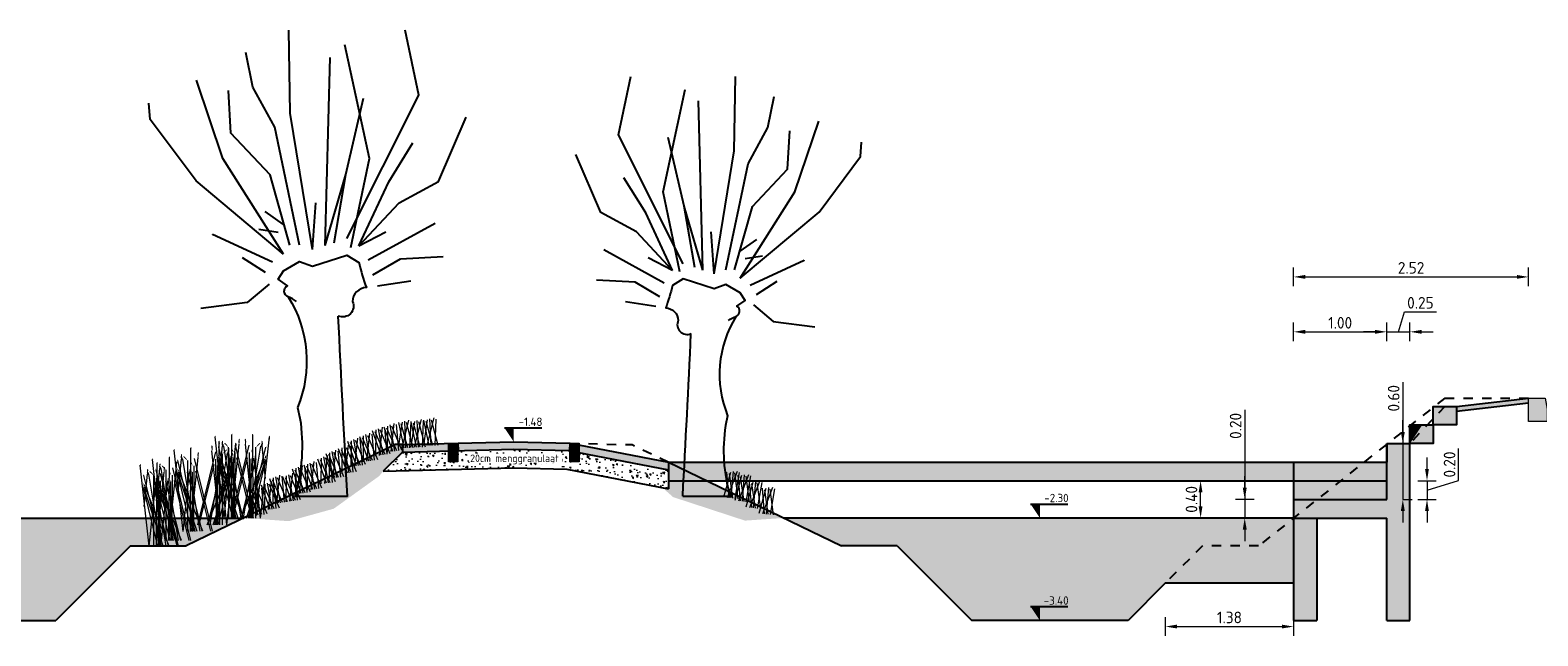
# Model space of a CAD drawing. Header units: metres. Extents: x 104013 to 108981, y 427946 to 428479.
# Tile 152 of 256: x 108749 to 108765, y 428319 to 428325. Entities that reach past the tile are written whole.
import ezdxf
from ezdxf.enums import TextEntityAlignment as Align

# ---------------------------------------------------------------- set-up
doc = ezdxf.new("R2010")
doc.units = ezdxf.units.M
doc.linetypes.add('DASHED', pattern=[0.75, 0.5, -0.25])
doc.layers.get('DefPoints').update_dxf_attribs({"color": 211, "lineweight": 18})
for name, color, linetype, lineweight in [('N-WE-GR-BOOM-SD', 90, 'Continuous', 25), ('N-WE-GR-RIET-AD-50', 122, 'Continuous', 18), ('N-WE-KW-KUNSTWERK_BRUG-GD', 251, 'Continuous', 25), ('N-WE-VH-KANTVERHARDING-M', 7, 'Continuous', 18), ('N-WE-VH-VERHARDING-GD', 7, 'Continuous', 25), ('N-WE-VH-VERHARDING_HALFVERHARDING-A-50', 252, 'Continuous', 18), ('N-XX-GW-GROND-GD', 7, 'Continuous', 25), ('N-XX-GW-WATERGANG_WATERLIJN-GD', 5, 'Continuous', 25), ('N-XX-VH-KANTOPSLUITING_OPSLUITBAND-SD', 150, 'Continuous', 0), ('N-XX-VH-KANTOPSLUITING_TROTTOIRBAND-SD', 210, 'Continuous', 0), ('X-XX-AL-PEILMAAT-SD', 7, 'Continuous', 25), ('X-XX-AL-T25', 7, 'Continuous', 25)]:
    doc.layers.add(name, color=color, linetype=linetype, lineweight=lineweight)
for name, color, linetype, lineweight, true_color in [('N-WE-GR-GRAS_GAZON-V', 7, 'Continuous', 18, 0xdbffb8), ('N-WE-GR-HEESTER-SD', 7, 'Continuous', 0, 0x00c700), ('N-WE-VH-VERHARDING_HALFVERHARDING-V', 7, 'Continuous', 18, 0xd7aa8c), ('N2-WE-AM-AS_KUNSTWERK_BRUG-V', 7, 'Continuous', 18, 0xb5aef9)]:
    doc.layers.add(name, color=color, linetype=linetype, lineweight=lineweight, true_color=true_color)
doc.layers.add('N-WE-VH-VERHARDING-AP_VOETPAD', color=7, linetype='Continuous', true_color=0xdbdbdb)
doc.layers.add('N-WE-VH-VERHARDING-AP_WATER', color=7, linetype='Continuous', true_color=0xb3ffff)
doc.styles.add('NLCS-ISO', font='NLCS-ISO.ttf')
doc.styles.add('NLCS-ISO-M50-T25', font='NLCS-ISO.ttf', dxfattribs={"height": 0.125})
doc.dimstyles.new('NLCS-M50-T25-PIJL_l2_h1', dxfattribs={"dimscale": 0.05, "dimtxt": 2.5, "dimasz": 2.5, "dimexe": 2, "dimexo": 2, "dimgap": 0.7, "dimtad": 1, "dimzin": 0, "dimdsep": 46, "dimtxsty": 'NLCS-ISO-M50-T25', "dimcen": 2.5, "dimdle": 2, "dimclrd": 256, "dimclre": 256, "dimclrt": 256, "dimadec": 1, "dimazin": 0, "dimtfac": 1, "dimtofl": 0, "dimtmove": 1, "dimatfit": 0, "dimfxl": 2, "dimfxlon": 1, "dimtfillclr": 256, "dimtolj": 1, "dimtzin": 0, "dimlwd": 18, "dimlwe": 18, "dimarcsym": 0})

# ---------------------------------------------------------------- blocks, each defined once
blk = doc.blocks.new('bloemrijkmengsel')
for points in [[(0.058, 0.001), (-0.007, 0.27)], [(0, 0), (0.033, 0.276)], [(0.099, 0.002), (0.021, 0.257)], [(0.039, 0.001), (0.103, 0.297)], [(0.079, 0.002), (0.06, 0.286)], [(0.156, 0.004), (0.077, 0.273)], [(0.122, 0.003), (0.127, 0.284)]]:
    blk.add_lwpolyline(points)
blk = doc.blocks.new('SGR-BOOM_S01_Y_ZIJ-D')
for p, q in [((-1.136, 2.556), (-1.595, 2.58)), ((-0.031, 0.959), (-0.056, 0.842)), ((-0.566, 0), (0, 0))]:
    blk.add_line(p, q)
at = {"ltscale": 0.1}
blk.add_line((-0.566, 0), (0, 0), dxfattribs=at)
at = {"flags": 128}
for points in [[(-0.56, 2.774), (-1.334, 4.315), (-1.186, 5.013)], [(-0.191, 2.654), (0.049, 4.122), (0.063, 5.013)], [(-0.603, 2.679), (-0.802, 3.633), (-0.538, 4.856)], [(-0.326, 2.698), (-0.38, 4.72)], [(-0.051, 2.704), (0.213, 3.969), (0.45, 4.401), (0.524, 4.773)], [(0.119, 2.604), (0.772, 3.633), (1.057, 4.476)], [(-0.422, 2.729), (-0.55, 3.463), (-0.74, 4.281)], [(0.053, 2.704), (0.264, 3.46), (0.685, 3.906), (0.71, 4.364)], [(0.119, 2.604), (1.06, 3.393), (1.553, 4.054), (1.568, 4.229)], [(-0.69, 2.694), (-1.12, 3.158), (-1.545, 3.386), (-1.843, 4.079)], [(-0.69, 2.694), (-1.009, 3.383), (-1.269, 3.802)], [(-0.326, 2.698), (-0.55, 3.463)], [(-0.191, 2.654), (-0.226, 3.158)], [(-0.789, 2.543), (-1.508, 2.94)], [(0.119, 2.926), (0.319, 3.065)], [(-0.69, 2.694), (-0.978, 2.847)], [(0.179, 2.837), (0.384, 2.871)], [(0.239, 2.518), (0.884, 2.816), (0.884, 2.816)], [(-0.839, 2.382), (-1.136, 2.556)], [(0.314, 2.407), (0.561, 2.568)], [(-0.889, 2.265), (-1.248, 2.32)], [(0.276, 2.283), (0.512, 2.085), (0.512, 2.085), (1.008, 2.023)]]:
    blk.add_lwpolyline(points, dxfattribs=at)
blk.add_lwpolyline([(-0.019, 2.096, -0.092788), (0.069, 2.147, 0.643413), (0.079, 2.267), (0.179, 2.337), (0.119, 2.426), (-0.051, 2.526), (-0.051, 2.526), (-0.191, 2.476), (-0.56, 2.596), (-0.69, 2.516, -0.032205), (-0.77, 2.247, -0.40153), (-0.62, 2.097, 0.697876), (-0.468, 1.941, -0.993497)], format="xyb", dxfattribs=at)
for centre, radius, start, end in [((1.186, 1.455), 1.314, 148.2002, 202.1673), ((-254.615, 13.836), 254.425, 356.88269, 357.32025), ((1.843, 0.547), 1.922, 171.1616, 196.5242)]:
    blk.add_arc(centre, radius, start, end)
blk = doc.blocks.new('riet kleiner-flat-1')
for p, q in [((14.983, -6.806), (13.315, -6.258)), ((14.932, -7.047), (13.47, -6.478)), ((14.171, -6.523), (13.475, -6.451)), ((14.93, -7.059), (13.519, -6.378)), ((14.895, -7.221), (13.756, -6.456)), ((14.921, -7.1), (13.772, -6.434)), ((14.944, -6.988), (13.806, -6.439)), ((14.951, -6.957), (13.199, -6.601)), ((14.951, -6.958), (13.36, -6.794)), ((14.853, -7.421), (13.403, -6.72)), ((14.962, -6.902), (13.474, -6.587)), ((14.936, -7.028), (13.556, -6.748)), ((14.908, -7.16), (13.692, -6.687)), ((14.941, -7.005), (13.694, -6.741)), ((14.983, -6.806), (13.695, -6.673)), ((14.898, -7.207), (13.717, -6.636)), ((14.86, -7.388), (13.659, -6.808))]:
    blk.add_line(p, q)
for points in [[(13.29, -6.26, 0, 0.0222, 0), (13.307, -6.258, 0.0222, 0.0222, 0), (13.35, -6.263, 0.0222, 0, 0), (13.422, -6.282, 0.0222, 0, 0)], [(13.36, -6.435, 0, 0.0267, 0), (13.381, -6.433, 0.0267, 0.0267, 0), (13.433, -6.439, 0.0267, 0, 0), (13.519, -6.461, 0.0267, 0, 0)], [(13.407, -6.476, 0, 0.0222, 0), (13.413, -6.493, 0.0222, 0.0222, 0), (13.435, -6.53, 0.0222, 0, 0), (13.481, -6.588, 0.0222, 0, 0)], [(13.425, -6.454, 0, 0.0222, 0), (13.442, -6.458, 0.0222, 0.0222, 0), (13.481, -6.476, 0.0222, 0, 0), (13.544, -6.516, 0.0222, 0, 0)], [(13.496, -6.366, 0, 0.0111, 0), (13.505, -6.368, 0.0111, 0.0111, 0), (13.525, -6.377, 0.0111, 0, 0), (13.556, -6.397, 0.0111, 0, 0)], [(13.688, -6.4, 0, 0.0178, 0), (13.697, -6.411, 0.0178, 0.0178, 0), (13.722, -6.434, 0.0178, 0, 0), (13.772, -6.466, 0.0178, 0, 0)], [(13.714, -6.426, 0, 0.0133, 0), (13.725, -6.425, 0.0133, 0.0133, 0), (13.751, -6.428, 0.0133, 0, 0), (13.794, -6.439, 0.0133, 0, 0)], [(13.174, -6.602, 0, 0.0222, 0), (13.192, -6.601, 0.0222, 0.0222, 0), (13.235, -6.606, 0.0222, 0, 0), (13.306, -6.624, 0.0222, 0, 0)], [(13.244, -6.778, 0, 0.0267, 0), (13.266, -6.776, 0.0267, 0.0267, 0), (13.317, -6.781, 0.0267, 0, 0), (13.403, -6.804, 0.0267, 0, 0)], [(13.483, -6.648, 0, 0.0178, 0), (13.492, -6.659, 0.0178, 0.0178, 0), (13.518, -6.682, 0.0178, 0, 0), (13.568, -6.714, 0.0178, 0, 0)], [(13.637, -6.665, 0, 0.0133, 0), (13.648, -6.664, 0.0133, 0.0133, 0), (13.673, -6.667, 0.0133, 1.734723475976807e-18, 0), (13.716, -6.678, 0.0133, 1.734723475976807e-18, 0)], [(13.661, -6.686, 0, 0.0111, 0), (13.663, -6.694, 0.0111, 0.0111, 0), (13.674, -6.713, 0.0111, 0, 0), (13.698, -6.742, 0.0111, 0, 0)]]:
    blk.add_lwpolyline(points, format="xyseb")
blk = doc.blocks.new('SAL-PEILMAAT_INFRACAD_H03-SOD')
blk.add_line((2, 3), (-6, 3))
blk.add_solid([(2, 3), (0, 3), (0, 0)])
at = {"style": 'NLCS-ISO'}
blk.add_attdef('...', text='', height=1.8, dxfattribs=at).set_placement((-0.4, 3.4), align=Align.RIGHT)
blk = doc.blocks.new('N-SVH-KANTOPSLUITING_TB_180 200X250-D')
blk.add_hatch(color=8).paths.add_polyline_path([(-0.2, -0.12), (-0.2, -0.25), (0, -0.25), (0, 0), (-0.18, 0)])
at = {"flags": 128}
blk.add_lwpolyline([(-0.2, -0.12), (-0.2, -0.25), (0, -0.25), (0, 0), (-0.18, 0)], close=True, dxfattribs=at)
blk = doc.blocks.new('*D833')
at = {"layer": 'DefPoints', "color": 0, "transparency": 16777216}
for p in [(108761.359, 428320.371), (108761.432, 428320.371), (108761.359, 428319.971)]:
    blk.add_point(p, dxfattribs=at)
at = {"layer": 'N-WE-VH-KANTVERHARDING-M', "lineweight": 18, "transparency": 16777216}
for p, q in [((108761.359, 428320.371), (108761.259, 428320.371)), ((108761.359, 428320.096), (108761.359, 428320.246)), ((108761.359, 428319.971), (108761.459, 428319.971))]:
    blk.add_line(p, q, dxfattribs=at)
at = {"layer": 'N-WE-VH-KANTVERHARDING-M', "transparency": 16777216}
for points in [[(108761.338, 428320.246), (108761.379, 428320.246), (108761.359, 428320.371)], [(108761.338, 428320.096), (108761.379, 428320.096), (108761.359, 428319.971)]]:
    blk.add_solid(points, dxfattribs=at)
at = {"layer": 'N-WE-VH-KANTVERHARDING-M', "transparency": 16777216, "insert": (108761.261, 428320.171), "char_height": 0.125, "attachment_point": 5, "rotation": 90, "style": 'NLCS-ISO-M50-T25'}
blk.add_mtext('\\A1;0.40', dxfattribs=at)
blk = doc.blocks.new('*D809')
at = {"layer": 'DefPoints', "color": 0, "transparency": 16777216}
for p in [(108762.894, 428320.371), (108762.894, 428320.171), (108763.791, 428320.171)]:
    blk.add_point(p, dxfattribs=at)
at = {"layer": 'N-WE-VH-KANTVERHARDING-M', "lineweight": 18, "transparency": 16777216}
for p, q in [((108763.791, 428320.496), (108763.791, 428320.621)), ((108764.131, 428320.373), (108764.131, 428320.718)), ((108763.691, 428320.371), (108763.891, 428320.371)), ((108763.791, 428320.271), (108764.131, 428320.373)), ((108763.791, 428320.371), (108763.791, 428320.171)), ((108763.691, 428320.171), (108763.891, 428320.171)), ((108763.791, 428320.046), (108763.791, 428319.921))]:
    blk.add_line(p, q, dxfattribs=at)
at = {"layer": 'N-WE-VH-KANTVERHARDING-M', "transparency": 16777216}
for points in [[(108763.77, 428320.496), (108763.811, 428320.496), (108763.791, 428320.371)], [(108763.77, 428320.046), (108763.811, 428320.046), (108763.791, 428320.171)]]:
    blk.add_solid(points, dxfattribs=at)
at = {"layer": 'N-WE-VH-KANTVERHARDING-M', "transparency": 16777216, "insert": (108764.033, 428320.546), "char_height": 0.125, "attachment_point": 5, "rotation": 90, "style": 'NLCS-ISO-M50-T25'}
blk.add_mtext('\\A1;0.20', dxfattribs=at)
blk = doc.blocks.new('*D810')
at = {"layer": 'DefPoints', "color": 0, "transparency": 16777216}
for p in [(108763.358, 428321.972), (108762.358, 428320.171), (108763.358, 428320.171)]:
    blk.add_point(p, dxfattribs=at)
at = {"layer": 'N-WE-VH-KANTVERHARDING-M', "lineweight": 18, "transparency": 16777216}
for p, q in [((108762.358, 428321.872), (108762.358, 428322.072)), ((108763.358, 428321.872), (108763.358, 428322.072)), ((108762.483, 428321.972), (108763.233, 428321.972))]:
    blk.add_line(p, q, dxfattribs=at)
at = {"layer": 'N-WE-VH-KANTVERHARDING-M', "transparency": 16777216}
for points in [[(108762.483, 428321.993), (108762.483, 428321.951), (108762.358, 428321.972)], [(108763.233, 428321.993), (108763.233, 428321.951), (108763.358, 428321.972)]]:
    blk.add_solid(points, dxfattribs=at)
at = {"layer": 'N-WE-VH-KANTVERHARDING-M', "transparency": 16777216, "insert": (108762.858, 428322.069), "char_height": 0.125, "attachment_point": 5, "style": 'NLCS-ISO-M50-T25'}
blk.add_mtext('\\A1;1.00', dxfattribs=at)
blk = doc.blocks.new('*D811')
at = {"layer": 'DefPoints', "color": 0, "transparency": 16777216}
for p in [(108762.117, 428320.171), (108761.833, 428319.971), (108762.367, 428319.971)]:
    blk.add_point(p, dxfattribs=at)
at = {"layer": 'N-WE-VH-KANTVERHARDING-M', "lineweight": 18, "transparency": 16777216}
for p, q in [((108761.833, 428321.133), (108761.833, 428320.171)), ((108761.833, 428320.296), (108761.833, 428320.421)), ((108761.933, 428320.171), (108761.733, 428320.171)), ((108761.833, 428320.171), (108761.833, 428319.971)), ((108761.933, 428319.971), (108761.733, 428319.971)), ((108761.833, 428319.846), (108761.833, 428319.721))]:
    blk.add_line(p, q, dxfattribs=at)
at = {"layer": 'N-WE-VH-KANTVERHARDING-M', "transparency": 16777216}
for points in [[(108761.812, 428320.296), (108761.854, 428320.296), (108761.833, 428320.171)], [(108761.812, 428319.846), (108761.854, 428319.846), (108761.833, 428319.971)]]:
    blk.add_solid(points, dxfattribs=at)
at = {"layer": 'N-WE-VH-KANTVERHARDING-M', "transparency": 16777216, "insert": (108761.735, 428320.961), "char_height": 0.125, "attachment_point": 5, "rotation": 90, "style": 'NLCS-ISO-M50-T25'}
blk.add_mtext('\\A1;0.20', dxfattribs=at)
blk = doc.blocks.new('*D834')
at = {"layer": 'DefPoints', "color": 0, "transparency": 16777216}
for p in [(108763.531, 428320.771), (108763.531, 428320.171), (108763.531, 428320.171)]:
    blk.add_point(p, dxfattribs=at)
at = {"layer": 'N-WE-VH-KANTVERHARDING-M', "lineweight": 18, "transparency": 16777216}
for p, q in [((108763.531, 428321.431), (108763.531, 428320.771)), ((108763.531, 428320.896), (108763.531, 428321.021)), ((108763.531, 428320.771), (108763.631, 428320.771)), ((108763.531, 428320.771), (108763.531, 428320.171)), ((108763.531, 428320.171), (108763.631, 428320.171)), ((108763.531, 428320.046), (108763.531, 428319.921))]:
    blk.add_line(p, q, dxfattribs=at)
at = {"layer": 'N-WE-VH-KANTVERHARDING-M', "transparency": 16777216}
for points in [[(108763.51, 428320.896), (108763.552, 428320.896), (108763.531, 428320.771)], [(108763.51, 428320.046), (108763.552, 428320.046), (108763.531, 428320.171)]]:
    blk.add_solid(points, dxfattribs=at)
at = {"layer": 'N-WE-VH-KANTVERHARDING-M', "transparency": 16777216, "insert": (108763.433, 428321.258), "char_height": 0.125, "attachment_point": 5, "rotation": 90, "style": 'NLCS-ISO-M50-T25'}
blk.add_mtext('\\A1;0.60', dxfattribs=at)
blk = doc.blocks.new('*D835')
at = {"layer": 'DefPoints', "color": 0, "transparency": 16777216}
for p in [(108760.98, 428319.271), (108762.358, 428319.271), (108762.358, 428318.804)]:
    blk.add_point(p, dxfattribs=at)
at = {"layer": 'N-WE-VH-KANTVERHARDING-M', "lineweight": 18, "transparency": 16777216}
for p, q in [((108760.98, 428318.904), (108760.98, 428318.704)), ((108761.105, 428318.804), (108762.233, 428318.804)), ((108762.358, 428318.904), (108762.358, 428318.704))]:
    blk.add_line(p, q, dxfattribs=at)
at = {"layer": 'N-WE-VH-KANTVERHARDING-M', "transparency": 16777216}
for points in [[(108761.105, 428318.825), (108761.105, 428318.784), (108760.98, 428318.804)], [(108762.233, 428318.825), (108762.233, 428318.784), (108762.358, 428318.804)]]:
    blk.add_solid(points, dxfattribs=at)
at = {"layer": 'N-WE-VH-KANTVERHARDING-M', "transparency": 16777216, "insert": (108761.669, 428318.902), "char_height": 0.125, "attachment_point": 5, "style": 'NLCS-ISO-M50-T25'}
blk.add_mtext('\\A1;1.38', dxfattribs=at)
blk = doc.blocks.new('*D802')
at = {"layer": 'DefPoints', "color": 0, "transparency": 16777216}
for p in [(108763.608, 428321.972), (108763.608, 428320.771), (108763.358, 428320.171)]:
    blk.add_point(p, dxfattribs=at)
at = {"layer": 'N-WE-VH-KANTVERHARDING-M', "lineweight": 18, "transparency": 16777216}
for p, q in [((108763.483, 428321.972), (108763.548, 428322.187)), ((108763.548, 428322.187), (108763.893, 428322.187)), ((108763.358, 428321.872), (108763.358, 428322.072)), ((108763.608, 428321.872), (108763.608, 428322.072)), ((108763.233, 428321.972), (108763.108, 428321.972)), ((108763.358, 428321.972), (108763.608, 428321.972)), ((108763.733, 428321.972), (108763.858, 428321.972))]:
    blk.add_line(p, q, dxfattribs=at)
at = {"layer": 'N-WE-VH-KANTVERHARDING-M', "transparency": 16777216}
for points in [[(108763.233, 428321.993), (108763.233, 428321.951), (108763.358, 428321.972)], [(108763.733, 428321.993), (108763.733, 428321.951), (108763.608, 428321.972)]]:
    blk.add_solid(points, dxfattribs=at)
at = {"layer": 'N-WE-VH-KANTVERHARDING-M', "transparency": 16777216, "insert": (108763.72, 428322.284), "char_height": 0.125, "attachment_point": 5, "style": 'NLCS-ISO-M50-T25'}
blk.add_mtext('\\A1;0.25', dxfattribs=at)
blk = doc.blocks.new('*D828')
at = {"layer": 'DefPoints', "color": 0, "transparency": 16777216}
for p in [(108764.882, 428322.562), (108764.882, 428321.009), (108762.358, 428319.078)]:
    blk.add_point(p, dxfattribs=at)
at = {"layer": 'N-WE-VH-KANTVERHARDING-M', "lineweight": 18, "transparency": 16777216}
for p, q in [((108762.358, 428322.462), (108762.358, 428322.662)), ((108762.483, 428322.562), (108764.757, 428322.562)), ((108764.882, 428322.462), (108764.882, 428322.662))]:
    blk.add_line(p, q, dxfattribs=at)
at = {"layer": 'N-WE-VH-KANTVERHARDING-M', "transparency": 16777216}
for points in [[(108762.483, 428322.583), (108762.483, 428322.542), (108762.358, 428322.562)], [(108764.757, 428322.583), (108764.757, 428322.542), (108764.882, 428322.562)]]:
    blk.add_solid(points, dxfattribs=at)
at = {"layer": 'N-WE-VH-KANTVERHARDING-M', "transparency": 16777216, "insert": (108763.62, 428322.66), "char_height": 0.125, "attachment_point": 5, "style": 'NLCS-ISO-M50-T25'}
blk.add_mtext('\\A1;2.52', dxfattribs=at)
blk = doc.blocks.new('N-SVH-KANTOPSLUITING_OB_100X200-D')
blk.add_hatch(color=253).paths.add_polyline_path([(-0.1, -0.2), (0, -0.2), (0, 0), (-0.1, 0)])
at = {"flags": 128}
blk.add_lwpolyline([(-0.1, -0.2), (0, -0.2), (0, 0), (-0.1, 0)], close=True, dxfattribs=at)

msp = doc.modelspace()

# ---------------------------------------------------------------- hatches: boundary and pattern name
at = {"layer": 'N-WE-GR-GRAS_GAZON-V'}
h = msp.add_hatch(color=256, dxfattribs=at)
h.dxf.hatch_style = 1
h.paths.add_polyline_path([(108752.556, 428320.448), (108752.578, 428320.475), (108752.782, 428320.678), (108752.782, 428320.68), (108753.233, 428320.691), (108753.383, 428320.695), (108753.381, 428320.775), (108752.782, 428320.76), (108752.709, 428320.76), (108751.081, 428319.971), (108751.564, 428319.937), (108752.047, 428320.071), (108752.538, 428320.424)])
h = msp.add_hatch(color=256, dxfattribs=at)
h.dxf.hatch_style = 1
h.paths.add_polyline_path([(108755.644, 428320.286), (108755.576, 428320.299), (108755.692, 428320.196), (108756.464, 428319.943), (108756.881, 428319.971), (108756.056, 428320.371), (108755.644, 428320.371)])
at = {"layer": 'N-WE-VH-VERHARDING-AP_VOETPAD'}
for points in [[(108764.882, 428321.209), (108764.882, 428321.259), (108764.108, 428321.171), (108764.108, 428321.121)], [(108763.608, 428320.771), (108763.367, 428320.771), (108763.358, 428320.764), (108763.358, 428320.171), (108762.61, 428320.171), (108762.358, 428319.971), (108763.358, 428319.971), (108763.358, 428318.871), (108763.608, 428318.871)]]:
    msp.add_hatch(color=256, dxfattribs=at).paths.add_polyline_path(points)
h = msp.add_hatch(color=256, dxfattribs=at)
h.paths.add_polyline_path([(108763.871, 428321.171), (108763.858, 428321.171), (108763.858, 428321.161)], flags=16)
h.paths.add_polyline_path([(108763.871, 428321.171), (108763.858, 428321.161), (108763.858, 428321.152)], flags=17)
h = msp.add_hatch(color=256, dxfattribs=at)
h.paths.add_polyline_path([(108764.108, 428321.171), (108763.871, 428321.171), (108763.858, 428321.152), (108763.858, 428320.971), (108764.108, 428320.971)])
h.paths.add_polyline_path([(108763.871, 428321.171), (108763.858, 428321.171), (108763.858, 428321.161)], flags=16)
h = msp.add_hatch(color=256, dxfattribs=at)
h.paths.add_polyline_path([(108763.74, 428320.971), (108763.619, 428320.971), (108763.608, 428320.963), (108763.608, 428320.771)], flags=17)
h.paths.add_polyline_path([(108763.619, 428320.971), (108763.608, 428320.971), (108763.608, 428320.963)], flags=16)
h = msp.add_hatch(color=256, dxfattribs=at)
h.paths.add_polyline_path([(108763.858, 428320.971), (108763.74, 428320.971), (108763.608, 428320.771), (108763.858, 428320.771)])
h.paths.add_polyline_path([(108763.619, 428320.971), (108763.608, 428320.971), (108763.608, 428320.963)], flags=16)
for points in [[(108763.115, 428320.571), (108762.358, 428320.571), (108762.358, 428320.371), (108762.862, 428320.371)], [(108763.358, 428320.571), (108763.115, 428320.571), (108762.862, 428320.371), (108763.358, 428320.371)], [(108762.862, 428320.371), (108762.358, 428320.371), (108762.358, 428320.171), (108762.61, 428320.171)], [(108763.358, 428320.371), (108762.862, 428320.371), (108762.61, 428320.171), (108763.358, 428320.171)], [(108762.61, 428320.171), (108762.358, 428320.171), (108762.358, 428319.971)], [(108762.608, 428319.971), (108762.358, 428319.971), (108762.358, 428318.871), (108762.608, 428318.871)]]:
    msp.add_hatch(color=256, dxfattribs=at).paths.add_polyline_path(points, flags=17)
at = {"layer": 'N-WE-VH-VERHARDING-AP_WATER'}
h = msp.add_hatch(color=256, dxfattribs=at)
h.dxf.hatch_style = 1
h.paths.add_polyline_path([(108747.383, 428318.871), (108749.063, 428318.871), (108749.863, 428319.671), (108750.463, 428319.671), (108751.081, 428319.971), (108745.605, 428319.971), (108745.983, 428319.671), (108746.583, 428319.671)])
h = msp.add_hatch(color=256, dxfattribs=at)
h.dxf.hatch_style = 1
h.paths.add_polyline_path([(108758.1, 428319.671), (108757.5, 428319.671), (108756.881, 428319.971), (108762.358, 428319.971), (108762.358, 428319.271), (108760.98, 428319.271), (108760.58, 428318.871), (108758.9, 428318.871)])
at = {"layer": 'N-WE-VH-VERHARDING_HALFVERHARDING-A-50'}
h = msp.add_hatch(dxfattribs=at)
h.set_pattern_fill('AVH-HALFVERHARDING', color=256, scale=0.025, angle=90, pattern_type=2)
h.set_pattern_definition([(140, (108753.98147, 428320.50948), (0.015688, 0.179315), [0.01875, -0.20625]), (85, (108753.98147, 428320.50948), (-0.188048, -0.034688), [0.015, -0.165]), (190.451, (108753.98278, 428320.52442), (-0.17236, 0.144627), [0.015935, -0.175286]), (136.184, (108753.93147, 428320.50948), (0.04138, 0.26681), [0.028125, -0.309375]), (186.636, (108753.93492, 428320.53171), (-0.24353, 0.233666), [0.023903, -0.26293]), (81.184, (108753.93147, 428320.50948), (-0.24353, 0.233665), [0.0225, -0.2475]), (111, (108753.94397, 428320.53448), (0.100655, 0.149227), [0.01875, -0.20625]), (56, (108753.94397, 428320.53448), (-0.181288, 0.060829), [0.015, -0.165]), (161.451, (108753.95236, 428320.54692), (-0.080633, 0.210056), [0.015935, -0.175286]), (127.5, (108753.981473, 428320.50948), (-0.0832235, 0.00304), [0, -0.163, 0, -0.1675, 0, -0.165625]), (97.5, (108753.98147, 428320.50948), (-0.098603, 0.0657674), [0, -0.0955, 0, -0.15925, 0, -0.063125]), (57.5, (108753.981473, 428320.45373), (0.0056387, 0.1334556), [0, -0.0625, 0, -0.195, 0, -0.25875]), (47.5, (108753.98147, 428320.42873), (-0.025026, 0.1457965), [0, -0.08125, 0, -0.1295, 0, -0.18375])])
h.paths.add_polyline_path([(108755.305, 428320.555), (108754.573, 428320.695), (108753.981, 428320.71), (108752.784, 428320.68), (108752.578, 428320.475), (108753.981, 428320.509), (108754.551, 428320.495), (108755.644, 428320.286), (108755.644, 428320.49)])
at = {"layer": 'N-WE-VH-VERHARDING_HALFVERHARDING-V'}
msp.add_hatch(color=256, dxfattribs=at).paths.add_polyline_path([(108754.58, 428320.695), (108755.644, 428320.49), (108755.644, 428320.571), (108754.582, 428320.775), (108753.981, 428320.79), (108753.381, 428320.775), (108753.383, 428320.695), (108753.981, 428320.71)])
at = {"layer": 'N2-WE-AM-AS_KUNSTWERK_BRUG-V', "transparency": 33554687}
h = msp.add_hatch(color=256, dxfattribs=at)
h.dxf.hatch_style = 1
h.paths.add_polyline_path([(108756.978, 428320.571), (108756.478, 428320.571), (108756.478, 428320.371), (108756.978, 428320.371)])
h.paths.add_polyline_path([(108757.478, 428320.571), (108756.978, 428320.571), (108756.978, 428320.371), (108757.478, 428320.371)])
h.paths.add_polyline_path([(108757.978, 428320.571), (108757.478, 428320.571), (108757.478, 428320.371), (108757.978, 428320.371)])
h.paths.add_polyline_path([(108758.478, 428320.571), (108757.978, 428320.571), (108757.978, 428320.371), (108758.478, 428320.371)])
h.paths.add_polyline_path([(108758.978, 428320.571), (108758.478, 428320.571), (108758.478, 428320.371), (108758.978, 428320.371)])
h.paths.add_polyline_path([(108759.454, 428320.571), (108758.978, 428320.571), (108758.978, 428320.371), (108759.454, 428320.371)])
h.paths.add_polyline_path([(108759.954, 428320.571), (108759.454, 428320.571), (108759.454, 428320.371), (108759.954, 428320.371)])
h.paths.add_polyline_path([(108760.454, 428320.571), (108759.954, 428320.571), (108759.954, 428320.371), (108760.454, 428320.371)])
h.paths.add_polyline_path([(108760.954, 428320.571), (108760.454, 428320.571), (108760.454, 428320.371), (108760.954, 428320.371)])
h.paths.add_polyline_path([(108761.454, 428320.571), (108760.954, 428320.571), (108760.954, 428320.371), (108761.454, 428320.371)])
h.paths.add_polyline_path([(108761.954, 428320.571), (108761.454, 428320.571), (108761.454, 428320.371), (108761.954, 428320.371)])
h.paths.add_polyline_path([(108763.358, 428320.571), (108761.954, 428320.571), (108761.954, 428320.371), (108763.358, 428320.371)])
h.paths.add_polyline_path([(108755.644, 428320.571), (108755.644, 428320.371), (108756.478, 428320.371), (108756.478, 428320.571)])

# ---------------------------------------------------------------- linework, layer by layer
at = {"layer": 'N-WE-KW-KUNSTWERK_BRUG-GD', "flags": 128}
msp.add_lwpolyline([(108763.358, 428320.771), (108763.358, 428320.571)], dxfattribs=at)
at = {"layer": 'N-WE-KW-KUNSTWERK_BRUG-GD'}
for points in [[(108755.644, 428320.571), (108763.358, 428320.571)], [(108755.644, 428320.571), (108755.644, 428320.371)], [(108755.644, 428320.371), (108763.358, 428320.371)]]:
    msp.add_lwpolyline(points, dxfattribs=at)
at = {"layer": 'N-WE-VH-VERHARDING-GD', "linetype": 'DASHED', "ltscale": 0.2}
for p, q in [((108761.38, 428319.671), (108760.98, 428319.271)), ((108761.98, 428319.671), (108761.38, 428319.671))]:
    msp.add_line(p, q, dxfattribs=at)
for points in [[(108763.982, 428321.259), (108761.98, 428319.671)], [(108763.982, 428321.259), (108764.882, 428321.259)], [(108763.981, 428321.171), (108763.608, 428320.771)]]:
    msp.add_lwpolyline(points, dxfattribs=at)
at = {"layer": 'N-WE-VH-VERHARDING-GD'}
for points in [[(108764.108, 428321.171), (108764.882, 428321.259)], [(108764.108, 428321.121), (108764.882, 428321.209)], [(108752.782, 428320.76), (108752.784, 428320.68)], [(108753.381, 428320.775), (108753.383, 428320.695)], [(108754.582, 428320.775), (108754.58, 428320.695)], [(108754.582, 428320.775), (108754.58, 428320.695)], [(108763.358, 428320.771), (108763.608, 428320.771)], [(108763.358, 428320.171), (108763.358, 428320.771)], [(108763.608, 428318.871), (108763.608, 428320.771)], [(108752.784, 428320.68), (108752.578, 428320.475)], [(108762.358, 428320.571), (108763.358, 428320.571)], [(108762.358, 428320.571), (108762.358, 428318.871)], [(108762.358, 428320.371), (108763.358, 428320.371)], [(108762.358, 428320.171), (108763.358, 428320.171)], [(108762.358, 428319.971), (108763.358, 428319.971)], [(108762.608, 428319.971), (108762.608, 428318.871)], [(108763.358, 428318.871), (108763.358, 428319.971)], [(108762.358, 428318.871), (108762.608, 428318.871)], [(108763.358, 428318.871), (108763.608, 428318.871)]]:
    msp.add_lwpolyline(points, dxfattribs=at)
for points in [[(108763.858, 428320.971), (108763.858, 428321.171), (108764.108, 428321.171), (108764.108, 428320.971)], [(108763.608, 428320.771), (108763.608, 428320.971), (108763.858, 428320.971), (108763.858, 428320.771)]]:
    msp.add_lwpolyline(points, close=True, dxfattribs=at)
at = {"layer": 'N-WE-VH-VERHARDING-GD', "flags": 128}
for points in [[(108752.782, 428320.76), (108753.981, 428320.79), (108754.582, 428320.775)], [(108754.582, 428320.775), (108755.644, 428320.571)], [(108754.566, 428320.696), (108755.644, 428320.49)], [(108754.551, 428320.495), (108755.644, 428320.286)], [(108755.644, 428320.371), (108755.644, 428320.286)]]:
    msp.add_lwpolyline(points, dxfattribs=at)
at = {"layer": 'N-WE-VH-VERHARDING-GD', "linetype": 'DASHED', "ltscale": 0.2, "flags": 128}
msp.add_lwpolyline([(108754.582, 428320.775), (108755.181, 428320.76), (108755.254, 428320.76), (108755.644, 428320.571)], dxfattribs=at)
at = {"layer": 'N-XX-GW-GROND-GD'}
for p, q in [((108752.709, 428320.76), (108750.463, 428319.671)), ((108752.782, 428320.76), (108752.709, 428320.76)), ((108755.181, 428320.76), (108755.254, 428320.76)), ((108755.644, 428320.571), (108757.5, 428319.671)), ((108749.863, 428319.671), (108749.063, 428318.871)), ((108749.863, 428319.671), (108750.463, 428319.671)), ((108758.1, 428319.671), (108757.5, 428319.671)), ((108758.1, 428319.671), (108757.5, 428319.671)), ((108758.1, 428319.671), (108758.9, 428318.871)), ((108758.1, 428319.671), (108758.9, 428318.871)), ((108760.98, 428319.271), (108760.58, 428318.871)), ((108760.98, 428319.271), (108760.58, 428318.871)), ((108762.367, 428319.271), (108760.98, 428319.271)), ((108747.383, 428318.871), (108749.063, 428318.871)), ((108760.58, 428318.871), (108758.9, 428318.871)), ((108760.58, 428318.871), (108758.9, 428318.871))]:
    msp.add_line(p, q, dxfattribs=at)
at = {"layer": 'N-XX-GW-WATERGANG_WATERLIJN-GD'}
for p, q in [((108745.605, 428319.971), (108751.081, 428319.971)), ((108762.381, 428319.971), (108756.881, 428319.971))]:
    msp.add_line(p, q, dxfattribs=at)

# ---------------------------------------------------------------- block references
at = {"layer": 'N-WE-GR-BOOM-SD', "xscale": -1}
msp.add_blockref('SGR-BOOM_S01_Y_ZIJ-D', (108751.628, 428320.201), dxfattribs=at)
at = {"layer": 'N-WE-GR-BOOM-SD', "xscale": 0.9, "yscale": 0.9, "zscale": 0.9}
msp.add_blockref('SGR-BOOM_S01_Y_ZIJ-D', (108756.306, 428320.206), dxfattribs=at)
at = {"layer": 'N-WE-GR-HEESTER-SD'}
for p, rotation in [((108752.365, 428320.576), 6.325946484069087), ((108752.5, 428320.639), 6.325946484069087), ((108752.625, 428320.68), 6.325946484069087), ((108752.744, 428320.727), 358.4239821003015), ((108752.877, 428320.734), 358.4239821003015), ((108753.013, 428320.752), 358.4239821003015), ((108752.136, 428320.446), 6.325946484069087), ((108752.235, 428320.524), 6.325946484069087), ((108751.766, 428320.27), 6.325946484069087), ((108751.912, 428320.337), 6.325946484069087), ((108752.001, 428320.394), 6.325946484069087), ((108751.397, 428320.124), 6.325946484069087), ((108751.537, 428320.145), 6.325946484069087), ((108751.641, 428320.228), 6.325946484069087), ((108756.237, 428320.197), 351.2761592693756), ((108756.358, 428320.162), 351.2761592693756), ((108751.178, 428319.994), 6.325946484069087), ((108751.308, 428320.056), 6.325946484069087), ((108756.479, 428320.09), 351.2761592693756), ((108756.617, 428320.024), 351.2761592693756)]:
    msp.add_blockref('bloemrijkmengsel', p, dxfattribs=dict(at, rotation=rotation))
at = {"layer": 'N-WE-GR-RIET-AD-50'}
for p, xscale, yscale, rotation in [((108749.081, 428328.002), -0.4999999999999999, 0.4999999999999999, 78.12625753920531), ((108753.048, 428328.002), 0.4999999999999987, 0.4999999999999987, 281.8737424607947), ((108748.641, 428327.859), -0.4999999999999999, 0.4999999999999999, 78.12625753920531), ((108752.689, 428327.93), 0.4999999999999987, 0.4999999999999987, 281.8737424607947), ((108748.277, 428327.699), -0.4999999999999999, 0.4999999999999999, 78.12625753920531), ((108748.409, 428327.759), -0.4999999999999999, 0.4999999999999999, 78.12625753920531)]:
    msp.add_blockref('riet kleiner-flat-1', p, dxfattribs=dict(at, xscale=xscale, yscale=yscale, rotation=rotation))
at = {"layer": 'N-XX-VH-KANTOPSLUITING_OPSLUITBAND-SD', "xscale": -1}
for p in [(108753.281, 428320.775), (108754.582, 428320.775)]:
    msp.add_blockref('N-SVH-KANTOPSLUITING_OB_100X200-D', p, dxfattribs=at)
at = {"layer": 'N-XX-VH-KANTOPSLUITING_TROTTOIRBAND-SD', "xscale": -1}
msp.add_blockref('N-SVH-KANTOPSLUITING_TB_180 200X250-D', (108764.882, 428321.259), dxfattribs=at)
at = {"layer": 'X-XX-AL-PEILMAAT-SD'}
ref = msp.add_blockref('SAL-PEILMAAT_INFRACAD_H03-SOD', (108753.981, 428320.79), dxfattribs=dict(at, xscale=-0.05, yscale=0.05, zscale=0.05))
ref.add_attrib('...', '-1.48', dxfattribs={"layer": '0', "height": 0.09, "style": 'NLCS-ISO'}).set_placement((108754.289, 428320.96), align=Align.RIGHT)
ref = msp.add_blockref('SAL-PEILMAAT_INFRACAD_H03-SOD', (108759.633, 428319.971), dxfattribs=dict(at, xscale=-0.05, yscale=0.05, zscale=0.05))
ref.add_attrib('...', '-2.30', dxfattribs={"layer": '0', "height": 0.09, "style": 'NLCS-ISO'}).set_placement((108759.941, 428320.141), align=Align.RIGHT)
ref = msp.add_blockref('SAL-PEILMAAT_INFRACAD_H03-SOD', (108759.633, 428318.869), dxfattribs=dict(at, xscale=-0.05, yscale=0.05, zscale=0.05))
ref.add_attrib('...', '-3.40', dxfattribs={"layer": '0', "height": 0.09, "style": 'NLCS-ISO'}).set_placement((108759.941, 428319.039), align=Align.RIGHT)

# ---------------------------------------------------------------- dimensions: what is measured, and where the dimension line sits
at = {"layer": 'N-WE-VH-KANTVERHARDING-M'}
for base, p1, p2, picture, middle in [((108764.882, 428322.562), (108762.358, 428319.078), (108764.882, 428321.009), '*D828', (108763.62, 428322.66)), ((108763.608, 428321.972), (108763.358, 428320.171), (108763.608, 428320.771), '*D802', (108763.583, 428322.284)), ((108763.358, 428321.972), (108762.358, 428320.171), (108763.358, 428320.171), '*D810', (108762.858, 428322.069)), ((108762.358, 428318.804), (108760.98, 428319.271), (108762.358, 428319.271), '*D835', (108761.669, 428318.902))]:
    dim = msp.add_linear_dim(base=base, p1=p1, p2=p2, dimstyle='NLCS-M50-T25-PIJL_l2_h1', dxfattribs=at)
    dim.commit()
    dim.dimension.update_dxf_attribs({"geometry": picture, "text_midpoint": middle})
for base, p1, p2, picture, middle in [((108763.531, 428320.171), (108763.531, 428320.771), (108763.531, 428320.171), '*D834', (108763.433, 428321.258)), ((108761.833, 428319.971), (108762.117, 428320.171), (108762.367, 428319.971), '*D811', (108761.913, 428320.961))]:
    dim = msp.add_linear_dim(base=base, p1=p1, p2=p2, angle=90, dimstyle='NLCS-M50-T25-PIJL_l2_h1', dxfattribs=at)
    dim.commit()
    dim.dimension.update_dxf_attribs({"geometry": picture, "text_midpoint": middle, "dimtype": 160})
for base, p1, p2, picture, middle in [((108763.791, 428320.171), (108762.894, 428320.371), (108762.894, 428320.171), '*D809', (108764.033, 428320.408)), ((108761.359, 428320.371), (108761.359, 428319.971), (108761.432, 428320.371), '*D833', (108761.261, 428320.171))]:
    dim = msp.add_linear_dim(base=base, p1=p1, p2=p2, angle=90, dimstyle='NLCS-M50-T25-PIJL_l2_h1', dxfattribs=at)
    dim.commit()
    dim.dimension.update_dxf_attribs({"geometry": picture, "text_midpoint": middle})

# ---------------------------------------------------------------- next in the draw order: texts
at = {"layer": 'X-XX-AL-T25', "insert": (108753.513, 428320.653), "char_height": 0.08, "width": 0.98266, "attachment_point": 1, "style": 'NLCS-ISO-M50-T25', "bg_fill": 3, "box_fill_scale": 1.1, "bg_fill_color": 256, "bg_fill_transparency": 0}
msp.add_mtext('20cm menggranulaat', dxfattribs=at)

# ---------------------------------------------------------------- next in the draw order: linework, layer by layer
at = {"layer": 'N-WE-VH-VERHARDING-GD', "flags": 128}
for points in [[(108752.784, 428320.68), (108753.981, 428320.71), (108754.573, 428320.695)], [(108752.578, 428320.475), (108753.981, 428320.509), (108754.551, 428320.495)]]:
    msp.add_lwpolyline(points, dxfattribs=at)

doc.saveas('drawing.dxf')
